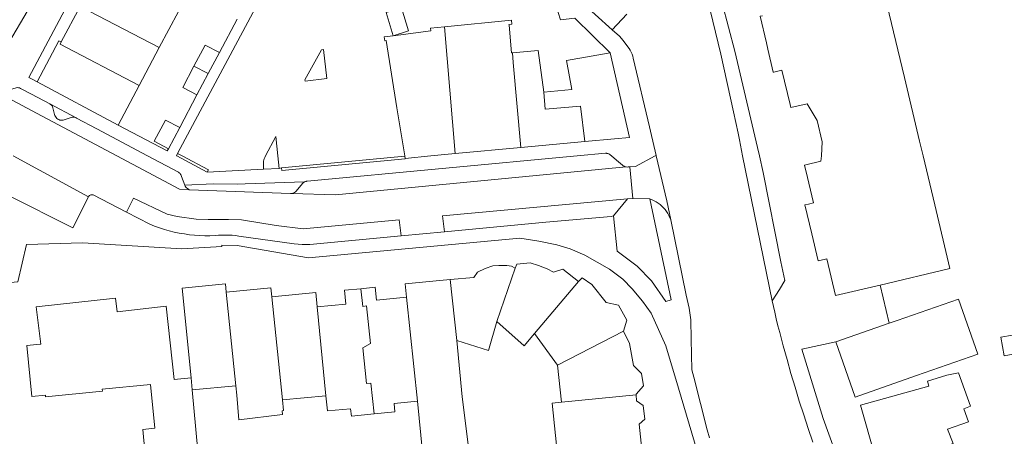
# Model space of a CAD drawing. Header units: metres. Extents: x 89888 to 94270, y 464165 to 468904.
# Tile 96 of 256: x 91870 to 91995, y 466004 to 466057. Entities that reach past the tile are written whole.
import ezdxf

# ---------------------------------------------------------------- set-up
doc = ezdxf.new("R2010")
doc.units = ezdxf.units.M
for name, color, linetype, lineweight in [('B_BEBOUWINGSGRENS_0', 251, 'CONTINUOUS', 13), ('B_TUSSENMUUR_0', 251, 'CONTINUOUS', 13), ('G_GRENS_ALGEMEEN_0', 251, 'CONTINUOUS', 13), ('T_HEK_LIJN_0', 251, 'CONTINUOUS', 13), ('V_WEGGRENS_0', 251, 'CONTINUOUS', 13)]:
    doc.layers.add(name, color=color, linetype=linetype, lineweight=lineweight)

# ---------------------------------------------------------------- blocks, each defined once
blk = doc.blocks.new('OGT_BLOK3_ACAD_1_FMEBLOCK26')
at = {"layer": 'V_WEGGRENS_0'}
blk.add_line((-10.63, -21.97), (-11.35, -21.58), dxfattribs=at)
blk.add_lwpolyline([(-11.35, -20.77), (1.27, 3), (11.35, 21.97)], dxfattribs=at)
blk = doc.blocks.new('OGT_BLOK4_ACAD_1_FMEBLOCK13')
at = {"layer": 'V_WEGGRENS_0'}
blk.add_line((0.83, 0.84), (1, -0.74), dxfattribs=at)
blk.add_lwpolyline([(-0.96, -0.84), (-1, -0.14), (-1, 0.02), (-0.98, 0.17), (-0.95, 0.33), (-0.9, 0.48), (-0.83, 0.62), (-0.72, 0.84)], dxfattribs=at)
blk = doc.blocks.new('OGT_BLOK4_ACAD_1_FMEBLOCK16')
at = {"layer": 'V_WEGGRENS_0'}
blk.add_line((19.03, 1.65), (19.66, 1.11), dxfattribs=at)
blk.add_lwpolyline([(-19.66, -1.65), (-19.6, -1.62), (-19.54, -1.59), (-19.47, -1.57), (-19.41, -1.56), (-19.34, -1.55), (14.69, 1.65)], dxfattribs=at)

msp = doc.modelspace()

# ---------------------------------------------------------------- linework, layer by layer
at = {"layer": 'B_BEBOUWINGSGRENS_0'}
for p, q in [((91875.67, 466053.91), (91878.05, 466058.39)), ((91890.44, 466057.74), (91888.02, 466053.19)), ((91917.5, 466054.69), (91916.6, 466057.63)), ((91888.02, 466053.19), (91885.49, 466048.42)), ((91895.6, 466052.56), (91894.19, 466049.91)), ((91932.51, 466052.54), (91935.78, 466052.84)), ((91935.78, 466052.84), (91936.46, 466047.59)), ((91894.19, 466049.91), (91892.77, 466047.23)), ((91882.83, 466043.42), (91872.62, 466048.86)), ((91885.49, 466048.42), (91882.83, 466043.42)), ((91890.59, 466043.12), (91889.17, 466040.43)), ((91941.63, 466041.36), (91933.57, 466040.6)), ((91945.39, 466041.68), (91941.63, 466041.36)), ((91933.57, 466040.6), (91925.31, 466039.82)), ((91918.94, 466039.49), (91918.94, 466039.53)), ((91918.99, 466039.22), (91918.94, 466039.49)), ((91922.24, 466039.53), (91918.99, 466039.22)), ((91925.31, 466039.82), (91922.24, 466039.53)), ((91973.26, 466016.07), (91979.98, 466018.41)), ((91935.32, 466017.13), (91938.2, 466013.15)), ((91938.2, 466013.15), (91938.7, 466008.44)), ((91892.15, 466010.02), (91897.68, 466010.51)), ((91903.54, 466008.74), (91909.02, 466009.27))]:
    msp.add_line(p, q, dxfattribs=at)
for points in [[(91978.1, 466065.49), (91980.01, 466057.46), (91981.92, 466049.42), (91983.82, 466041.39), (91984.26, 466039.53)], [(91916.6, 466057.63), (91918.56, 466058.23), (91919.43, 466055.31), (91917.5, 466054.69)], [(91923.94, 466055.82), (91932.4, 466056.64), (91932.44, 466056.15), (91932.08, 466056.12), (91932.09, 466056.04), (91932.42, 466052.53), (91932.51, 466052.54)], [(91967.51, 466046), (91966.48, 466050.35), (91965.45, 466050.11), (91965.39, 466050.09), (91964.71, 466052.98), (91964.52, 466053.78), (91963.72, 466057.15), (91964.02, 466057.22)], [(91917.5, 466054.69), (91922.24, 466055.33), (91922.21, 466055.65), (91923.94, 466055.82)], [(91872.62, 466048.86), (91875.38, 466054.06), (91875.67, 466053.91)], [(91918.94, 466039.53), (91917.95, 466045.59), (91916.59, 466054.07), (91916.43, 466054.05), (91916.37, 466054.54), (91917.5, 466054.69)], [(91892.38, 466050.85), (91893.79, 466053.52), (91895.6, 466052.56)], [(91936.46, 466047.59), (91940.01, 466047.92), (91939.33, 466051.56), (91944.84, 466052.55)], [(91944.84, 466052.55), (91947.29, 466041.85), (91945.39, 466041.68)], [(91892.77, 466047.23), (91890.97, 466048.18), (91892.38, 466050.85)], [(91971.45, 466039.53), (91971.55, 466041.3), (91970.91, 466044.01), (91969.68, 466046.11), (91967.6, 466045.62), (91967.51, 466046)], [(91889.17, 466040.43), (91887.39, 466041.4), (91888.81, 466044.06), (91890.59, 466043.12)], [(91970.24, 466029.68), (91969.37, 466033.34), (91969.83, 466033.45), (91970.46, 466033.59), (91969.48, 466037.7), (91969.42, 466037.97), (91969.32, 466038.37), (91969.51, 466038.42), (91971.4, 466038.87), (91971.45, 466039.53)], [(91984.26, 466039.53), (91985.73, 466033.35), (91987.64, 466025.32), (91978.84, 466023.23)], [(91978.84, 466023.23), (91973.23, 466021.9), (91972.13, 466026.54), (91971.25, 466026.33), (91971.04, 466026.28), (91970.24, 466029.68)], [(91932.86, 466025.37), (91932.41, 466025.63), (91931.81, 466025.71), (91930.81, 466025.72), (91930.06, 466025.68), (91929.1, 466025.34), (91928.12, 466024.85), (91927.64, 466024.21), (91924.66, 466023.92)], [(91940.86, 466023.67), (91938.88, 466025.22), (91937.7, 466024.86), (91936.91, 466025.27), (91935.79, 466025.71), (91934.74, 466026.05), (91933.09, 466025.87), (91932.86, 466025.37)], [(91924.66, 466023.92), (91919.02, 466023.37), (91919.19, 466021.69)], [(91946.5, 466017.43), (91946.95, 466018.81), (91945.9, 466020.68), (91944.35, 466021.05), (91942.51, 466023.32), (91941.32, 466024.16), (91940.86, 466023.67)], [(91896.45, 466022.33), (91896.35, 466023.37), (91890.92, 466022.84), (91892.02, 466011.54)], [(91902.19, 466021.77), (91902.08, 466022.88), (91896.45, 466022.33)], [(91913.42, 466022.78), (91911.36, 466022.58), (91911.53, 466020.82), (91907.91, 466020.47)], [(91919.19, 466021.69), (91915.37, 466021.31), (91915.21, 466022.95), (91913.42, 466022.78)], [(91892.02, 466011.54), (91889.89, 466011.33), (91888.89, 466020.58), (91882.69, 466019.87), (91882.51, 466021.6), (91872.51, 466020.47), (91873.08, 466015.77), (91873.02, 466015.76)], [(91907.91, 466020.47), (91907.73, 466022.31), (91902.19, 466021.77)], [(91979.98, 466018.41), (91981.01, 466018.76), (91988.74, 466021.46), (91991.16, 466014.5), (91983.43, 466011.81), (91975.69, 466009.11), (91973.26, 466016.07)], [(91925.5, 466016.23), (91929.49, 466014.96), (91930.54, 466018.62)], [(91930.54, 466018.62), (91934, 466015.57), (91935.32, 466017.13)], [(92000, 466017.74), (91996.99, 466017.22), (91997, 466017.16), (91994.07, 466016.65), (91994.47, 466014.32), (91997.47, 466014.84), (91997.66, 466013.72), (92000, 466014.12), (92005.5, 466015.08), (92004.89, 466018.59), (92000, 466017.74)], [(91948.11, 466009.4), (91948.1, 466009.47), (91949.02, 466010.53), (91948.79, 466012.09), (91947.78, 466013.1), (91947.29, 466015.88), (91946.5, 466017.43)], [(91873.02, 466015.76), (91871.33, 466015.59), (91871.96, 466009.18), (91873.68, 466009.35), (91873.7, 466009.15), (91880.85, 466009.85), (91880.83, 466010.12), (91886.92, 466010.71), (91887.46, 466005.16), (91885.93, 466005.01), (91886.42, 466000), (91886.85, 465995.62), (91893.44, 465996.35), (91893.09, 466000), (91892.15, 466010.02)], [(91920.55, 466008.59), (91921.4, 466000), (91921.45, 465999.51), (91926.22, 466000), (91927.3, 466000.11), (91926.2, 466009.14), (91925.5, 466016.23)], [(91990.26, 466007.94), (91988.73, 466012.17), (91987.25, 466011.88), (91984.82, 466011.09), (91985, 466010.5)], [(91897.68, 466010.51), (91897.79, 466009.36), (91898.05, 466006.24), (91903.55, 466006.92), (91903.49, 466007.38), (91903.66, 466007.39), (91903.54, 466008.74)], [(91985, 466010.5), (91976.37, 466008.09), (91978.2, 466001.74), (91980.72, 466002.47), (91981.11, 466001.12), (91983.75, 466001.88), (91988.05, 466003.25), (91987.34, 466005.04), (91989.99, 466005.98), (91989.4, 466007.63), (91990.26, 466007.94)], [(91909.02, 466009.27), (91909.21, 466007.36), (91912.13, 466007.64), (91912.22, 466006.7), (91915.1, 466006.98)], [(91938.7, 466008.44), (91937.53, 466008.32), (91938.26, 466001.38), (91948.84, 466002.5), (91948.5, 466005.68), (91949.21, 466006.3), (91949.01, 466008.03), (91948.17, 466008.61), (91948.11, 466009.4)], [(91915.1, 466006.98), (91917.72, 466007.23), (91917.62, 466008.3), (91920.55, 466008.59)]]:
    msp.add_lwpolyline(points, dxfattribs=at)
at = {"layer": 'B_TUSSENMUUR_0'}
for p, q in [((91888.02, 466053.19), (91878.05, 466058.39)), ((91923.94, 466055.82), (91925.31, 466039.82)), ((91892.38, 466050.85), (91894.19, 466049.91)), ((91932.86, 466025.37), (91930.54, 466018.62)), ((91924.66, 466023.92), (91925.5, 466016.23)), ((91940.86, 466023.67), (91935.32, 466017.13)), ((91896.45, 466022.33), (91897.68, 466010.51)), ((91902.19, 466021.77), (91903.54, 466008.74)), ((91919.19, 466021.69), (91920.55, 466008.59)), ((91907.91, 466020.47), (91909.02, 466009.27)), ((91946.5, 466017.43), (91938.2, 466013.15)), ((91892.15, 466010.02), (91892.02, 466011.54)), ((91948.11, 466009.4), (91938.7, 466008.44))]:
    msp.add_line(p, q, dxfattribs=at)
for points in [[(91885.49, 466048.42), (91875.52, 466053.62), (91875.67, 466053.91)], [(91932.51, 466052.54), (91932.63, 466051.32), (91933.57, 466040.6)], [(91936.46, 466047.59), (91936.65, 466045.44), (91941.08, 466045.81), (91941.63, 466041.36)], [(91913.42, 466022.78), (91913.68, 466020.51), (91914.13, 466020.6), (91914.64, 466015.87), (91913.66, 466015.3), (91914.15, 466010.82), (91914.68, 466010.84), (91915.1, 466006.98)]]:
    msp.add_lwpolyline(points, dxfattribs=at)
at = {"layer": 'G_GRENS_ALGEMEEN_0'}
for p, q in [((91890.33, 466039.83), (91890.89, 466039.53)), ((91903.42, 466038.03), (91918.94, 466039.49))]:
    msp.add_line(p, q, dxfattribs=at)
msp.add_lwpolyline([(91890.89, 466039.53), (91894.22, 466037.76), (91894.07, 466037.48)], dxfattribs=at)
at = {"layer": 'T_HEK_LIJN_0'}
msp.add_line((91978.84, 466023.23), (91979.98, 466018.41), dxfattribs=at)
at = {"layer": 'V_WEGGRENS_0'}
for p, q in [((91890.33, 466039.83), (91906.85, 466070.92)), ((91940.81, 466059.35), (91945.1, 466055.43)), ((91945.1, 466055.43), (91946.92, 466057.42)), ((91897.83, 466056.8), (91895.6, 466052.56)), ((91871.9, 466045.25), (91867.71, 466047.48)), ((91871.9, 466047.32), (91874.21, 466046.09)), ((91892.77, 466047.23), (91890.59, 466043.12)), ((91882.65, 466039.53), (91871.9, 466045.25)), ((91874.21, 466046.09), (91877.53, 466044.34)), ((91880.15, 466042.95), (91886.53, 466039.53)), ((91889.03, 466040.16), (91882.83, 466043.42)), ((91949.9, 466042.66), (91950.62, 466039.59)), ((91889.17, 466040.43), (91889.03, 466040.16)), ((91869.62, 466039.53), (91879.11, 466034.37)), ((91890.18, 466039.54), (91890.33, 466039.83)), ((91890.21, 466039.53), (91890.18, 466039.54)), ((91894.07, 466037.48), (91890.21, 466039.53)), ((91918.99, 466039.22), (91918.99, 466039.15)), ((91950.62, 466039.59), (91950.52, 466039.53)), ((91950.63, 466039.53), (91950.62, 466039.59)), ((91961.53, 466039.53), (91965.27, 466021.26)), ((91964.13, 466037.43), (91963.64, 466039.53)), ((91901.17, 466037.85), (91894.07, 466037.48)), ((91903.13, 466037.95), (91901.17, 466037.85)), ((91903.42, 466038.03), (91903.13, 466037.95)), ((91947.32, 466038.16), (91947.7, 466034.16)), ((91923.72, 466031.96), (91947.01, 466034.1)), ((91945.27, 466031.97), (91947.01, 466034.1)), ((91947.01, 466034.1), (91947.7, 466034.16)), ((91947.7, 466034.16), (91949.84, 466034.1)), ((91918.26, 466031.45), (91918.48, 466029.43)), ((91923.72, 466031.96), (91923.95, 466029.95)), ((91945.73, 466027.53), (91945.27, 466031.97)), ((91918.48, 466029.43), (91923.95, 466029.95))]:
    msp.add_line(p, q, dxfattribs=at)
for points in [[(91906.11, 466113.43), (91909.28, 466111.8), (91911.55, 466110.58), (91922.29, 466104.99), (91926, 466096.99), (91927.11, 466093.41), (91933.12, 466074.15), (91937.38, 466060.5), (91937.68, 466059.52), (91938.57, 466056.68), (91940.37, 466056.9), (91944.84, 466052.55)], [(91956.24, 466062.87), (91956.39, 466062.3), (91958.78, 466052.37), (91960.36, 466045.09)], [(91962.22, 466045.61), (91960.55, 466052.74), (91958.15, 466061.85)], [(91865.64, 466051.89), (91865.7, 466051.93), (91865.77, 466051.96), (91865.84, 466051.99), (91865.91, 466052.01), (91865.98, 466052.03), (91868.09, 466052.61), (91868.22, 466052.67), (91868.33, 466052.74), (91868.44, 466052.83), (91868.53, 466052.92), (91868.61, 466053.03), (91871.9, 466058.69)], [(91945.1, 466055.43), (91946.01, 466054.63), (91946.46, 466054.11), (91947.07, 466053.31), (91947.22, 466053.09), (91947.36, 466052.86), (91947.48, 466052.62), (91947.59, 466052.37), (91947.68, 466052.12), (91947.75, 466051.86), (91949.78, 466043.18), (91949.9, 466042.66)], [(91908.72, 466052.94), (91908.44, 466052.91), (91906.37, 466049.11), (91906.42, 466048.97), (91909.14, 466049.28), (91908.72, 466052.94)], [(91871.9, 466049.26), (91871.57, 466049.44), (91871.9, 466050.06)], [(91867.71, 466047.48), (91869.86, 466048.09), (91869.99, 466048.13), (91870.13, 466048.14), (91870.26, 466048.13), (91870.4, 466048.1), (91870.52, 466048.04), (91871.9, 466047.32)], [(91877.53, 466044.34), (91877.41, 466044.39), (91877.29, 466044.41), (91877.17, 466044.42), (91877.04, 466044.4), (91876.93, 466044.37), (91876.05, 466044.07), (91875.91, 466044.03), (91875.77, 466044.02), (91875.62, 466044.03), (91875.48, 466044.06), (91875.35, 466044.11), (91875.22, 466044.18), (91875.11, 466044.27), (91875.01, 466044.38), (91874.93, 466044.49), (91874.87, 466044.62), (91874.82, 466044.76), (91874.62, 466045.59), (91874.57, 466045.72), (91874.51, 466045.83), (91874.42, 466045.93), (91874.32, 466046.02), (91874.21, 466046.09)], [(91960.36, 466045.09), (91960.95, 466042.39), (91961.12, 466041.54), (91961.53, 466039.53)], [(91963.64, 466039.53), (91963.39, 466040.59), (91962.22, 466045.61)], [(91877.53, 466044.34), (91877.59, 466044.31), (91880.15, 466042.95)], [(91901.42, 466039.53), (91902.69, 466041.99), (91902.96, 466039.53)], [(91891.8, 466035.27), (91890.55, 466035.33), (91882.65, 466039.53)], [(91886.53, 466039.53), (91890.42, 466037.46), (91890.53, 466037.38), (91890.63, 466037.29), (91890.71, 466037.19), (91890.78, 466037.08), (91890.83, 466036.95), (91891.24, 466035.83)], [(91918.99, 466039.15), (91903.45, 466037.7), (91903.42, 466038.03)], [(91940.68, 466039.53), (91944.23, 466039.87), (91944.3, 466039.87), (91944.37, 466039.86), (91944.43, 466039.85), (91944.5, 466039.84), (91944.56, 466039.82), (91944.62, 466039.8), (91944.68, 466039.78), (91944.74, 466039.74), (91944.8, 466039.71), (91944.85, 466039.67), (91945.02, 466039.53)], [(91946.86, 466038.14), (91946.73, 466038.17), (91946.61, 466038.22), (91946.49, 466038.28), (91946.38, 466038.36), (91945.64, 466039)], [(91950.52, 466039.53), (91948.02, 466038.21), (91947.32, 466038.16)], [(91952.46, 466031.45), (91951.96, 466033.88), (91950.63, 466039.53)], [(91904.7, 466034.79), (91910.23, 466034.64), (91946.86, 466038.14)], [(91947.32, 466038.16), (91947.12, 466038.14), (91946.99, 466038.13), (91946.86, 466038.14)], [(91891.24, 466035.83), (91894.8, 466035.99), (91897.84, 466035.97), (91898.84, 466036.01), (91906.32, 466036.24)], [(91904.7, 466034.79), (91904.83, 466034.82), (91904.96, 466034.87), (91905.07, 466034.93), (91905.18, 466035.01), (91905.28, 466035.1), (91906.06, 466036.03), (91906.11, 466036.08), (91906.16, 466036.13), (91906.21, 466036.17), (91906.26, 466036.21), (91906.32, 466036.24)], [(91965.27, 466021.26), (91966.16, 466022.66), (91966.85, 466023.8), (91966.35, 466026.17), (91964.13, 466037.43)], [(91891.24, 466035.83), (91891.29, 466035.7), (91891.37, 466035.59), (91891.46, 466035.49), (91891.56, 466035.4), (91891.68, 466035.33), (91891.8, 466035.27)], [(91891.8, 466035.27), (91904.57, 466034.78), (91904.7, 466034.79)], [(91879.11, 466034.37), (91877.12, 466030.45), (91868.93, 466034.56)], [(91879.11, 466034.37), (91879.16, 466034.46), (91879.23, 466034.53), (91879.31, 466034.59), (91879.41, 466034.62), (91879.51, 466034.64), (91879.6, 466034.64), (91879.7, 466034.61), (91883.87, 466032.44)], [(91883.87, 466032.44), (91884.78, 466034.19), (91889.02, 466032.16), (91890.26, 466031.88), (91892.66, 466031.57), (91894.18, 466031.5), (91895.18, 466031.52), (91896.75, 466031.52), (91898.39, 466031.47), (91902.74, 466030.77), (91906.15, 466030.34), (91918.26, 466031.45)], [(91949.84, 466034.1), (91952.52, 466021.38), (91951.83, 466021.15), (91950.03, 466023.75), (91948.25, 466025.64), (91945.73, 466027.53)], [(91949.84, 466034.1), (91950.11, 466034), (91950.38, 466033.88), (91950.65, 466033.73), (91950.9, 466033.57), (91951.13, 466033.39), (91951.36, 466033.19), (91951.57, 466032.98), (91951.76, 466032.76), (91951.94, 466032.52), (91952.1, 466032.26), (91952.24, 466032), (91952.36, 466031.73), (91952.46, 466031.45)], [(91883.87, 466032.44), (91886.83, 466030.9), (91887.43, 466030.66), (91888.04, 466030.45), (91888.66, 466030.25), (91889.28, 466030.08), (91889.91, 466029.92), (91890.54, 466029.79), (91891.18, 466029.68), (91891.82, 466029.59), (91892.46, 466029.52), (91893.11, 466029.47), (91893.76, 466029.45), (91894.4, 466029.45), (91895.05, 466029.47), (91895.48, 466029.51), (91895.91, 466029.54), (91896.34, 466029.55), (91896.77, 466029.54), (91897.21, 466029.51), (91897.64, 466029.47), (91898.06, 466029.41), (91905.01, 466028.42), (91906.01, 466028.34), (91907, 466028.35), (91918.48, 466029.43)], [(91923.95, 466029.95), (91936.73, 466031.15), (91944.96, 466031.87), (91945.27, 466031.97)], [(91952.46, 466031.45), (91954.41, 466021.97), (91954.79, 466020.32)], [(91854.39, 466022.16), (91870.21, 466023.66), (91871.27, 466028.36), (91878.33, 466028.57), (91890.87, 466027.82), (91895.91, 466028.08), (91895.92, 466028.25), (91897.84, 466028.21), (91906.82, 466026.68), (91933.47, 466029.14), (91935.86, 466028.79), (91938.13, 466028.33), (91939.8, 466027.8), (91941.63, 466027.02)], [(91941.63, 466027.02), (91944.75, 466025.24), (91946.44, 466023.96), (91947.62, 466022.75), (91948.92, 466021.21), (91950.01, 466019.68), (91951.85, 466015.56), (91953.43, 466010.22), (91955.78, 466002.26)], [(91954.79, 466020.32), (91954.99, 466018.85), (91955.04, 466016.41), (91955.14, 466012.53), (91955.37, 466011.6), (91957.06, 466004.97), (91957.35, 466003.97)], [(91970.39, 466003.42), (91969.8, 466005.14), (91969.23, 466006.87), (91968.67, 466008.6), (91968.14, 466010.34), (91967.62, 466012.08), (91967.12, 466013.83), (91966.64, 466015.58), (91966.42, 466016.42), (91966.2, 466017.27), (91965.98, 466018.11), (91965.77, 466018.96), (91965.57, 466019.81), (91965.27, 466021.26)], [(91973.97, 466000), (91971.68, 466006.41), (91968.97, 466015.13), (91973.26, 466016.07)]]:
    msp.add_lwpolyline(points, dxfattribs=at)

# ---------------------------------------------------------------- block references
for name, p in [('OGT_BLOK3_ACAD_1_FMEBLOCK26', (91883.25, 466070.83)), ('OGT_BLOK4_ACAD_1_FMEBLOCK13', (91902.13, 466038.69)), ('OGT_BLOK4_ACAD_1_FMEBLOCK16', (91925.98, 466037.89))]:
    msp.add_blockref(name, p, dxfattribs=at)

doc.saveas('drawing.dxf')
